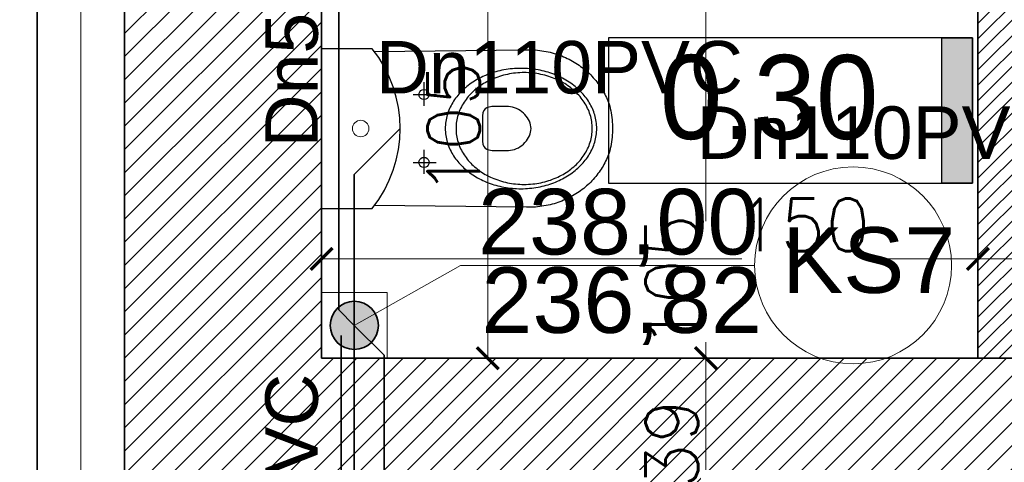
# Model space of a CAD drawing. Header units: millimetres. Extents: x -740 to 33545, y 5178 to 22494.
# Tile 104 of 250: x 8863 to 9088, y 10810 to 10911. Entities that reach past the tile are written whole.
import ezdxf

# ---------------------------------------------------------------- set-up
doc = ezdxf.new("R2010")
doc.units = ezdxf.units.MM
doc.header["$MEASUREMENT"] = 0
doc.layers.get('Defpoints').update_dxf_attribs({"color": 252})
for name, color, linetype, lineweight in [('_IS_EKO_KS_opis', 7, 'Continuous', 15), ('_IS_EKO_KS_Opis_piony', 7, 'Continuous', 15), ('_IS_EKO_KS_podposadzkowa', 86, 'Continuous', 35), ('_IS_EKO_KS_prow_w_bruzdach', 16, 'Continuous', 35), ('_IS_EKO_KS_prow_w_posadzce', 34, 'Continuous', 35), ('_IS_EKO_opis', 7, 'Continuous', 18), ('A_istniejÄ…ce Ĺ›ciany', 252, 'Continuous', 35), ('A_izolacja', 252, 'Continuous', 9), ('l.wypeĹ‚nien', 252, 'Continuous', 5), ('wymiarowanie', 252, 'Continuous', 9)]:
    doc.layers.add(name, color=color, linetype=linetype, lineweight=lineweight)
for name, color, linetype in [('tabelki opis', 252, 'Continuous'), ('WYPOSARZENIE', 252, 'Continuous'), ('WYPOSAĹ»ENIE', 252, 'Continuous')]:
    doc.layers.add(name, color=color, linetype=linetype)
doc.styles.add('Arial_1', font='arial.ttf')
doc.styles.add('styl2', font='simplex.shx')
doc.styles.add('TEKST WYMIAROWY', font='romans.shx', dxfattribs={"width": 0.6})
doc.linetypes.add('BATTING', pattern='A,0.00254,-2.54,[134,ltypeshp.shx,S=2.54,R=0,X=-2.54,Y=0],-5.08,[134,ltypeshp.shx,S=2.54,R=180,X=2.54,Y=0],-2.54', length=10.16254)
doc.dimstyles.new('Skala 1-50', dxfattribs={"dimtxt": 12, "dimasz": 5, "dimexe": 1, "dimexo": 1, "dimgap": 1.5, "dimtad": 1, "dimdec": 1, "dimrnd": 0.5, "dimtxsty": 'styl2', "dimblk": 'ARCHTICK', "dimcen": 5, "dimadec": 0, "dimazin": 0, "dimtfac": 1, "dimtdec": 1, "dimtmove": 1, "dimatfit": 3, "dimldrblk": 'ARCHTICK', "dimfxl": 0, "dimlwd": -1, "dimlwe": -1, "dimarcsym": 0})

# ---------------------------------------------------------------- blocks, each defined once
blk = doc.blocks.new('_ArchTick')
at = {"color": 0, "linetype": 'ByBlock', "const_width": 0.15}
blk.add_lwpolyline([(-0.5, -0.5), (0.5, 0.5)], dxfattribs=at)
blk = doc.blocks.new('*D1293')
at = {"layer": 'Defpoints', "color": 0}
for p in [(9005.94, 10833.52), (9020.04, 10833.52), (9005.05, 10794.52)]:
    blk.add_point(p, dxfattribs=at)
at = {"layer": 'wymiarowanie', "color": 0}
for p, q in [((9015.04, 10833.52), (9021.04, 10833.52)), ((9020.04, 10794.52), (9020.04, 10833.52)), ((9015.04, 10794.52), (9021.04, 10794.52))]:
    blk.add_line(p, q, dxfattribs=at)
at = {"layer": 'wymiarowanie', "color": 0, "xscale": 5, "yscale": 5, "zscale": 5}
for p, rotation in [((9020.04, 10833.52), 90), ((9020.04, 10794.52), 270)]:
    blk.add_blockref('_ArchTick', p, dxfattribs=dict(at, rotation=rotation))
at = {"layer": 'wymiarowanie', "color": 0, "insert": (9012.24, 10814.02), "char_height": 12, "attachment_point": 5, "rotation": 90, "style": 'styl2'}
blk.add_mtext('39', dxfattribs=at)
blk = doc.blocks.new('*D2067')
at = {"layer": 'Defpoints', "color": 0}
for p in [(8618.8, 11092.05), (8873.23, 11092.05), (8872.54, 10684.04)]:
    blk.add_point(p, dxfattribs=at)
at = {"layer": 'wymiarowanie', "color": 0}
for p, q in [((8623.8, 11092.05), (8617.8, 11092.05)), ((8618.8, 10684.04), (8618.8, 11092.05)), ((8623.8, 10684.04), (8617.8, 10684.04))]:
    blk.add_line(p, q, dxfattribs=at)
at = {"layer": 'wymiarowanie', "color": 0, "xscale": 5, "yscale": 5, "zscale": 5}
for p, rotation in [((8618.8, 11092.05), 90), ((8618.8, 10684.04), 270)]:
    blk.add_blockref('_ArchTick', p, dxfattribs=dict(at, rotation=rotation))
at = {"layer": 'wymiarowanie', "color": 0, "insert": (8611, 10888.05), "char_height": 12, "attachment_point": 5, "rotation": 90, "style": 'styl2'}
blk.add_mtext('408', dxfattribs=at)
blk = doc.blocks.new('*D2267')
at = {"layer": 'Defpoints', "color": 0}
for p in [(9002.4, 10938.52), (8998.07, 10833.52), (9020.04, 10833.52)]:
    blk.add_point(p, dxfattribs=at)
at = {"layer": 'wymiarowanie', "color": 0}
for p, q in [((9015.04, 10938.52), (9021.04, 10938.52)), ((9020.04, 10938.52), (9020.04, 10864.84)), ((9020.04, 10833.52), (9020.04, 10837.21)), ((9015.04, 10833.52), (9021.04, 10833.52))]:
    blk.add_line(p, q, dxfattribs=at)
at = {"layer": 'wymiarowanie', "color": 0, "xscale": 5, "yscale": 5, "zscale": 5}
for p, rotation in [((9020.04, 10938.52), 90), ((9020.04, 10833.52), 270)]:
    blk.add_blockref('_ArchTick', p, dxfattribs=dict(at, rotation=rotation))
at = {"layer": 'wymiarowanie', "color": 0, "insert": (9012.24, 10851.03), "char_height": 12, "attachment_point": 5, "rotation": 90, "style": 'styl2'}
blk.add_mtext('105', dxfattribs=at)
blk = doc.blocks.new('*D2273')
at = {"layer": 'Defpoints', "color": 0}
for p in [(9082.19, 10869.69), (9094.19, 10869.69), (9082.19, 10856.21)]:
    blk.add_point(p, dxfattribs=at)
at = {"layer": 'wymiarowanie', "color": 0}
for p, q in [((9082.19, 10861.21), (9082.19, 10855.21)), ((9094.19, 10861.21), (9094.19, 10855.21)), ((9094.19, 10856.21), (9082.19, 10856.21)), ((9094.19, 10856.21), (9123.82, 10856.21))]:
    blk.add_line(p, q, dxfattribs=at)
at = {"layer": 'wymiarowanie', "color": 0, "xscale": 5, "yscale": 5, "zscale": 5, "rotation": 180}
blk.add_blockref('_ArchTick', (9082.19, 10856.21), dxfattribs=at)
at = {"layer": 'wymiarowanie', "color": 0, "xscale": 5, "yscale": 5, "zscale": 5}
blk.add_blockref('_ArchTick', (9094.19, 10856.21), dxfattribs=at)
at = {"layer": 'wymiarowanie', "color": 0, "insert": (9114.56, 10863.86), "char_height": 12, "attachment_point": 5, "style": 'styl2'}
blk.add_mtext('12', dxfattribs=at)
blk = doc.blocks.new('*D2274')
at = {"layer": 'Defpoints', "color": 0}
for p in [(9082.19, 10869.69), (8932.19, 10864.64), (8932.19, 10856.21)]:
    blk.add_point(p, dxfattribs=at)
at = {"layer": 'wymiarowanie', "color": 0}
for p, q in [((8932.19, 10861.21), (8932.19, 10855.21)), ((9082.19, 10861.21), (9082.19, 10855.21)), ((8932.19, 10856.21), (9028.26, 10856.21)), ((9082.19, 10856.21), (9056.1, 10856.21))]:
    blk.add_line(p, q, dxfattribs=at)
at = {"layer": 'wymiarowanie', "color": 0, "xscale": 5, "yscale": 5, "zscale": 5, "rotation": 180}
blk.add_blockref('_ArchTick', (8932.19, 10856.21), dxfattribs=at)
at = {"layer": 'wymiarowanie', "color": 0, "xscale": 5, "yscale": 5, "zscale": 5}
blk.add_blockref('_ArchTick', (9082.19, 10856.21), dxfattribs=at)
at = {"layer": 'wymiarowanie', "color": 0, "insert": (9042.18, 10864.01), "char_height": 12, "attachment_point": 5, "style": 'styl2'}
blk.add_mtext('150', dxfattribs=at)
blk = doc.blocks.new('*D2702')
at = {"layer": 'Defpoints', "color": 0}
for p in [(8948.25, 10938.52), (8955.68, 10833.52), (8970.2, 10833.52)]:
    blk.add_point(p, dxfattribs=at)
at = {"layer": 'wymiarowanie', "color": 0}
for p, q in [((8965.2, 10938.52), (8971.2, 10938.52)), ((8970.2, 10938.52), (8970.2, 10833.52)), ((8965.2, 10833.52), (8971.2, 10833.52))]:
    blk.add_line(p, q, dxfattribs=at)
at = {"layer": 'wymiarowanie', "color": 0, "xscale": 5, "yscale": 5, "zscale": 5}
for p, rotation in [((8970.2, 10938.52), 90), ((8970.2, 10833.52), 270)]:
    blk.add_blockref('_ArchTick', p, dxfattribs=dict(at, rotation=rotation))
at = {"layer": 'wymiarowanie', "color": 0, "insert": (8962.4, 10886.02), "char_height": 12, "attachment_point": 5, "rotation": 90, "style": 'styl2'}
blk.add_mtext('105', dxfattribs=at)

msp = doc.modelspace()

# ---------------------------------------------------------------- hatches: boundary and pattern name
at = {"layer": '_IS_EKO_KS_prow_w_bruzdach'}
msp.add_hatch(color=256, dxfattribs=at).paths.add_polyline_path([(8945.19, 10841.02, 1), (8934.19, 10841.02, 1)])
at = {"layer": 'l.wypeĹ‚nien'}
h = msp.add_hatch(dxfattribs=at)
h.set_pattern_fill('ANSI31', color=256, scale=30, style=0)
edge = h.paths.add_edge_path()
edge.add_line((8932.19, 10920.7), (8932.19, 10978.67))
edge.add_line((8932.19, 10978.67), (8932.19, 11023.17))
edge.add_line((8932.19, 11023.17), (8932.19, 11086.55))
edge.add_line((8932.19, 11086.55), (8932.19, 11090.05))
edge.add_line((8932.19, 11090.05), (8887.19, 11090.05))
edge.add_line((8887.19, 11090.05), (8887.19, 10920.7))
edge.add_line((8887.19, 10920.7), (8932.19, 10920.7))
h.paths.add_polyline_path([(9644.52, 11095.63), (9645.19, 11095.63), (9645.19, 11322.32), (9879.19, 11322.32), (9879.19, 11234.32), (9924.19, 11234.32), (9924.19, 11368.7), (9592.09, 11368.7), (9506.19, 11368.7), (9506.19, 11323.52), (9604.19, 11323.52), (9604.19, 11095.63)])
h.paths.add_polyline_path([(8887.19, 10686.04), (8932.19, 10686.04), (8932.19, 10794.52), (9246.19, 10794.52), (9246.19, 10833.52), (9259.19, 10833.52), (9259.19, 10907.02), (9235.19, 10907.02), (9235.19, 10833.52), (8932.19, 10833.52), (8932.19, 10920.7), (8887.19, 10920.7)])
h.paths.add_polyline_path([(8975.77, 11323.52), (9235.19, 11323.52), (9259.19, 11323.52), (9360.94, 11323.52), (9360.94, 11368.7), (8975.77, 11368.7)])
h.paths.add_polyline_path([(8887.19, 11368.7), (8887.19, 11236.3), (8907.93, 11236.3), (8932.19, 11236.3), (8932.19, 11323.52), (8975.77, 11323.52), (8975.77, 11368.7)])
h.paths.add_polyline_path([(9604.19, 11095.63), (9644.52, 11095.63), (9644.52, 11090.06), (9645.19, 11090.06), (9645.19, 11005.43), (9612.19, 11005.43), (9612.19, 11018.43), (9604.19, 11018.43)])
h.paths.add_polyline_path([(9924.19, 11095.63), (9924.19, 11158.89), (9879.19, 11158.89), (9879.19, 11095.63)])
h.paths.add_polyline_path([(9246.19, 10833.52), (9246.19, 10794.52), (9266.19, 10794.52), (9266.19, 10833.52)])
h.paths.add_polyline_path([(9879.19, 11078.49), (9924.19, 11078.59), (9924.19, 11095.63), (9879.19, 11095.63)])
h.paths.add_polyline_path([(9259.19, 10907.02), (9259.19, 10927.02), (9250.18, 10927.02), (9235.19, 10927.02), (9235.19, 10907.02)])
h.paths.add_polyline_path([(9235.19, 11072.32), (9235.19, 11052.32), (9259.19, 11052.32), (9259.19, 11072.32)])
h.paths.add_polyline_path([(9235.19, 11029.02), (9250.18, 11029.02), (9259.19, 11029.02), (9259.19, 11035.15), (9259.19, 11049.02), (9235.19, 11049.02)])
h.paths.add_polyline_path([(9235.19, 11323.52), (9235.19, 11303.52), (9259.19, 11303.52), (9259.19, 11323.52)])
h.paths.add_polyline_path([(9235.19, 11186.92), (9259.19, 11186.92), (9259.19, 11186.92), (9259.19, 11191.52), (9259.19, 11199.52), (9259.19, 11199.52), (9235.19, 11199.52), (9235.19, 11191.52)])
h.paths.add_polyline_path([(9235.19, 11174.32), (9247.19, 11174.32), (9259.19, 11174.32), (9259.19, 11174.32), (9259.19, 11186.92), (9259.19, 11186.92), (9235.19, 11186.92), (9235.19, 11174.32)])
h.paths.add_polyline_path([(9259.19, 11049.02), (9259.19, 11051.92), (9259.19, 11052.32), (9235.19, 11052.32), (9235.19, 11049.02), (9259.19, 11049.02)])
h = msp.add_hatch(dxfattribs=at)
h.set_pattern_fill('ANSI31', color=256, scale=20, style=0)
h.paths.add_polyline_path([(9094.19, 10833.52), (9094.19, 11054.32), (9235.19, 11054.32), (9235.19, 11066.32), (9077.19, 11066.32), (9077.19, 11054.32), (9082.19, 11054.32), (9082.19, 10946.52), (9077.19, 10946.52), (9077.19, 10938.52), (9082.19, 10938.52), (9082.19, 10833.52), (9094.19, 10833.52)])
h.paths.add_polyline_path([(9384.19, 10958.52), (9451.64, 10958.52), (9451.64, 10966.52), (9392.19, 10966.52), (9392.19, 11081.52), (9604.19, 11081.52), (9604.19, 11089.52), (9392.19, 11089.52), (9392.19, 11094.52), (9384.19, 11094.52)])
h.paths.add_polyline_path([(9612.19, 11005.43), (9645.19, 11005.43), (9645.19, 10990.32), (9645.19, 10978.32), (9645.19, 10951.32), (9604.19, 10951.32), (9604.19, 10958.52), (9543.64, 10958.52), (9543.64, 10966.52), (9604.19, 10966.52), (9604.19, 11018.43), (9612.19, 11018.43)])
h.paths.add_polyline_path([(8932.19, 11054.32), (8975.19, 11054.32), (8975.19, 11066.32), (8932.19, 11066.32)])
h.paths.add_polyline_path([(8932.19, 10938.52), (8985.19, 10938.52), (8985.19, 10946.52), (8932.19, 10946.52)])
at = {"layer": 'tabelki opis'}
msp.add_hatch(color=256, dxfattribs=at).paths.add_polyline_path([(9080.94, 10873.51), (9080.94, 10906.78), (9073.97, 10906.78), (9073.97, 10873.51)])

# ---------------------------------------------------------------- linework, layer by layer
at = {"layer": '_IS_EKO_KS_opis', "ltscale": 0.5}
for p, q in [((8963.97, 10854.74), (8939.69, 10841.02)), ((9031.16, 10854.74), (8963.97, 10854.74))]:
    msp.add_line(p, q, dxfattribs=at)
at = {"layer": '_IS_EKO_KS_Opis_piony'}
msp.add_circle((9053.66, 10854.74), 22.5, dxfattribs=at)
at = {"layer": '_IS_EKO_KS_podposadzkowa', "ltscale": 10}
msp.add_line((8939.67, 10841.02), (8939.67, 10776.02), dxfattribs=at)
at = {"layer": '_IS_EKO_KS_prow_w_bruzdach'}
for p, q in [((8936.12, 10844.56), (8936.12, 10997.02)), ((8939.67, 10841.02), (8936.12, 10844.56)), ((8936.65, 10566.7), (8936.65, 10838.7))]:
    msp.add_line(p, q, dxfattribs=at)
at = {"layer": '_IS_EKO_KS_prow_w_bruzdach', "color": 251, "lineweight": 15}
msp.add_lwpolyline([(8932.19, 10833.52), (8947.19, 10833.52), (8947.19, 10848.52), (8932.19, 10848.52)], close=True, dxfattribs=at)
at = {"layer": '_IS_EKO_KS_prow_w_bruzdach'}
msp.add_circle((8939.69, 10841.02), 5.5, dxfattribs=at)
at = {"layer": '_IS_EKO_KS_prow_w_posadzce', "ltscale": 0.5}
for p, q in [((8950.19, 10886.02), (8939.69, 10875.52)), ((8939.69, 10875.52), (8939.69, 10841.02)), ((8946.53, 10834.18), (8939.69, 10841.02)), ((8946.53, 10834.18), (8946.53, 10791.52))]:
    msp.add_line(p, q, dxfattribs=at)
at = {"layer": 'A_istniejÄ…ce Ĺ›ciany'}
for points in [[(8887.19, 11090.05), (8887.19, 10686.04)], [(8932.19, 10833.52), (8932.19, 11090.05)], [(9082.19, 10833.52), (9082.19, 10938.52)], [(9235.19, 10833.52), (8932.19, 10833.52)]]:
    msp.add_lwpolyline(points, dxfattribs=at)
at = {"layer": 'A_izolacja', "lineweight": 35}
msp.add_lwpolyline([(8867.19, 11092.05), (8867.19, 10684.04)], dxfattribs=at)
at = {"layer": 'A_izolacja', "linetype": 'BATTING', "ltscale": 0.1}
msp.add_lwpolyline([(8877.19, 11090.05), (8877.19, 10684.04)], dxfattribs=at)
at = {"layer": 'tabelki opis'}
msp.add_lwpolyline([(9080.94, 10906.78), (8997.78, 10906.78), (8997.78, 10873.51), (9080.94, 10873.51), (9080.94, 10906.78)], dxfattribs=at)
msp.add_lwpolyline([(9080.94, 10873.51), (9073.97, 10873.51), (9073.97, 10906.78), (9080.94, 10906.78)], close=True, dxfattribs=at)
at = {"layer": 'wymiarowanie'}
msp.add_circle((8941.15, 10886.02), 1.88, dxfattribs=at)
at = {"layer": 'WYPOSARZENIE'}
msp.add_lwpolyline([(8932.19, 10904.27), (8932.19, 10867.77), (8943.8, 10867.77, 0.349919), (8943.8, 10904.27), (8932.19, 10904.27)], format="xyb", dxfattribs=at)
at = {"layer": 'WYPOSAĹ»ENIE'}
for points in [[(8944.3, 10903.63), (8979.07, 10904.03), (8979.58, 10904.03), (8980.09, 10904.02), (8980.59, 10904), (8981.09, 10903.97), (8981.58, 10903.92), (8982.07, 10903.87), (8982.55, 10903.8), (8983.03, 10903.73), (8983.51, 10903.64), (8983.97, 10903.55), (8984.44, 10903.44), (8984.89, 10903.32), (8985.35, 10903.2), (8985.79, 10903.06), (8986.24, 10902.92), (8986.67, 10902.76), (8987.1, 10902.6), (8987.52, 10902.42), (8987.94, 10902.24), (8988.35, 10902.05), (8988.76, 10901.85), (8989.16, 10901.65), (8989.55, 10901.43), (8989.93, 10901.21), (8990.31, 10900.97), (8990.68, 10900.74), (8991.05, 10900.49), (8991.41, 10900.23), (8991.76, 10899.97), (8992.1, 10899.7), (8992.44, 10899.43), (8992.76, 10899.15), (8993.09, 10898.86), (8993.4, 10898.56), (8993.7, 10898.26), (8994, 10897.96), (8994.29, 10897.64), (8994.57, 10897.32), (8994.85, 10897), (8995.11, 10896.67), (8995.37, 10896.34), (8995.62, 10896), (8995.86, 10895.65), (8996.09, 10895.3), (8996.31, 10894.95), (8996.53, 10894.59), (8996.73, 10894.22), (8996.92, 10893.86), (8997.11, 10893.49), (8997.29, 10893.11), (8997.46, 10892.73), (8997.61, 10892.35), (8997.76, 10891.97), (8997.9, 10891.58), (8997.9, 10891.58), (8998.05, 10891.1), (8998.18, 10890.61), (8998.3, 10890.1), (8998.4, 10889.58), (8998.48, 10889.06), (8998.55, 10888.53), (8998.6, 10888.01), (8998.64, 10887.49), (8998.67, 10886.99), (8998.68, 10886.49), (8998.69, 10886.02), (8998.69, 10886.02), (8998.68, 10885.54), (8998.67, 10885.05), (8998.64, 10884.54), (8998.6, 10884.03), (8998.55, 10883.5), (8998.48, 10882.98), (8998.4, 10882.46), (8998.3, 10881.94), (8998.18, 10881.43), (8998.05, 10880.94), (8997.9, 10880.46), (8997.76, 10880.07), (8997.61, 10879.69), (8997.45, 10879.3), (8997.29, 10878.93), (8997.11, 10878.55), (8996.92, 10878.18), (8996.73, 10877.81), (8996.52, 10877.45), (8996.31, 10877.09), (8996.09, 10876.74), (8995.86, 10876.39), (8995.62, 10876.04), (8995.37, 10875.7), (8995.11, 10875.37), (8994.85, 10875.04), (8994.57, 10874.71), (8994.29, 10874.39), (8994, 10874.08), (8993.7, 10873.77), (8993.4, 10873.47), (8993.08, 10873.18), (8992.76, 10872.89), (8992.43, 10872.61), (8992.1, 10872.33), (8991.75, 10872.07), (8991.4, 10871.8), (8991.05, 10871.55), (8990.68, 10871.3), (8990.31, 10871.06), (8989.93, 10870.83), (8989.54, 10870.61), (8989.15, 10870.39), (8988.75, 10870.19), (8988.35, 10869.99), (8987.94, 10869.8), (8987.52, 10869.62), (8987.1, 10869.44), (8986.67, 10869.28), (8986.23, 10869.12), (8985.79, 10868.98), (8985.34, 10868.84), (8984.89, 10868.72), (8984.43, 10868.6), (8983.97, 10868.49), (8983.5, 10868.4), (8983.03, 10868.31), (8982.55, 10868.24), (8982.07, 10868.17), (8981.58, 10868.12), (8981.08, 10868.07), (8980.59, 10868.04), (8980.08, 10868.02), (8979.58, 10868.01), (8979.07, 10868.02), (8979.07, 10868.02), (8944.3, 10868.41)], [(8955.63, 10891.18), (8955.63, 10896.63)], [(8953.11, 10893.79), (8958.43, 10893.78)], [(8955.62, 10875.68), (8955.62, 10881.13)], [(8953.11, 10878.28), (8958.43, 10878.28)]]:
    msp.add_lwpolyline(points, dxfattribs=at)
for points in [[(8960.47, 10886.02), (8960.48, 10885.62), (8960.5, 10885.23), (8960.54, 10884.84), (8960.58, 10884.45), (8960.65, 10884.06), (8960.72, 10883.68), (8960.81, 10883.3), (8960.91, 10882.93), (8961.03, 10882.56), (8961.16, 10882.19), (8961.3, 10881.83), (8961.45, 10881.47), (8961.61, 10881.11), (8961.79, 10880.76), (8961.98, 10880.42), (8962.18, 10880.08), (8962.39, 10879.74), (8962.61, 10879.41), (8962.84, 10879.09), (8963.08, 10878.77), (8963.34, 10878.46), (8963.6, 10878.15), (8963.87, 10877.85), (8964.16, 10877.55), (8964.45, 10877.26), (8964.75, 10876.98), (8965.06, 10876.7), (8965.39, 10876.44), (8965.72, 10876.17), (8966.05, 10875.92), (8966.4, 10875.67), (8966.76, 10875.43), (8967.12, 10875.2), (8967.49, 10874.97), (8967.87, 10874.75), (8968.26, 10874.54), (8968.65, 10874.34), (8969.05, 10874.15), (8969.46, 10873.96), (8969.88, 10873.79), (8970.3, 10873.62), (8970.73, 10873.46), (8971.16, 10873.31), (8971.6, 10873.17), (8972.05, 10873.04), (8972.5, 10872.92), (8972.95, 10872.81), (8973.42, 10872.71), (8973.88, 10872.62), (8974.36, 10872.54), (8974.83, 10872.47), (8975.31, 10872.41), (8975.8, 10872.36), (8976.29, 10872.32), (8976.78, 10872.29), (8977.28, 10872.27), (8977.78, 10872.27), (8977.78, 10872.27), (8978.28, 10872.27), (8978.77, 10872.29), (8979.27, 10872.32), (8979.75, 10872.36), (8980.24, 10872.41), (8980.72, 10872.47), (8981.2, 10872.54), (8981.67, 10872.62), (8982.14, 10872.71), (8982.6, 10872.81), (8983.05, 10872.92), (8983.51, 10873.04), (8983.95, 10873.17), (8984.39, 10873.31), (8984.83, 10873.46), (8985.25, 10873.62), (8985.68, 10873.79), (8986.09, 10873.96), (8986.5, 10874.15), (8986.9, 10874.34), (8987.29, 10874.54), (8987.68, 10874.75), (8988.06, 10874.97), (8988.43, 10875.19), (8988.8, 10875.43), (8989.15, 10875.67), (8989.5, 10875.92), (8989.84, 10876.17), (8990.17, 10876.43), (8990.49, 10876.7), (8990.8, 10876.98), (8991.1, 10877.26), (8991.4, 10877.55), (8991.68, 10877.85), (8991.95, 10878.15), (8992.22, 10878.45), (8992.47, 10878.77), (8992.71, 10879.09), (8992.95, 10879.41), (8993.17, 10879.74), (8993.38, 10880.08), (8993.58, 10880.42), (8993.76, 10880.76), (8993.94, 10881.11), (8994.1, 10881.47), (8994.26, 10881.82), (8994.4, 10882.19), (8994.52, 10882.55), (8994.64, 10882.93), (8994.74, 10883.3), (8994.83, 10883.68), (8994.91, 10884.06), (8994.97, 10884.45), (8995.02, 10884.84), (8995.05, 10885.23), (8995.07, 10885.62), (8995.08, 10886.02), (8995.08, 10886.02), (8995.07, 10886.42), (8995.05, 10886.81), (8995.02, 10887.2), (8994.97, 10887.59), (8994.91, 10887.98), (8994.83, 10888.36), (8994.74, 10888.74), (8994.64, 10889.11), (8994.52, 10889.48), (8994.4, 10889.85), (8994.26, 10890.21), (8994.1, 10890.57), (8993.94, 10890.93), (8993.76, 10891.28), (8993.58, 10891.62), (8993.38, 10891.96), (8993.17, 10892.3), (8992.95, 10892.63), (8992.71, 10892.95), (8992.47, 10893.27), (8992.22, 10893.58), (8991.95, 10893.89), (8991.68, 10894.19), (8991.4, 10894.49), (8991.1, 10894.78), (8990.8, 10895.06), (8990.49, 10895.34), (8990.17, 10895.61), (8989.84, 10895.87), (8989.5, 10896.12), (8989.15, 10896.37), (8988.8, 10896.61), (8988.43, 10896.84), (8988.06, 10897.07), (8987.68, 10897.29), (8987.3, 10897.5), (8986.9, 10897.7), (8986.5, 10897.89), (8986.09, 10898.08), (8985.68, 10898.25), (8985.26, 10898.42), (8984.83, 10898.58), (8984.39, 10898.73), (8983.95, 10898.87), (8983.51, 10899), (8983.06, 10899.12), (8982.6, 10899.23), (8982.14, 10899.33), (8981.67, 10899.42), (8981.2, 10899.5), (8980.72, 10899.57), (8980.24, 10899.63), (8979.76, 10899.68), (8979.27, 10899.72), (8978.77, 10899.75), (8978.28, 10899.77), (8977.78, 10899.77), (8977.78, 10899.77), (8977.28, 10899.77), (8976.78, 10899.75), (8976.29, 10899.72), (8975.8, 10899.68), (8975.31, 10899.63), (8974.83, 10899.57), (8974.36, 10899.5), (8973.89, 10899.42), (8973.42, 10899.33), (8972.96, 10899.23), (8972.5, 10899.12), (8972.05, 10899), (8971.6, 10898.87), (8971.16, 10898.73), (8970.73, 10898.58), (8970.3, 10898.42), (8969.88, 10898.25), (8969.46, 10898.08), (8969.06, 10897.89), (8968.65, 10897.7), (8968.26, 10897.5), (8967.87, 10897.29), (8967.49, 10897.07), (8967.12, 10896.85), (8966.76, 10896.61), (8966.4, 10896.37), (8966.06, 10896.12), (8965.72, 10895.87), (8965.39, 10895.61), (8965.07, 10895.34), (8964.75, 10895.06), (8964.45, 10894.78), (8964.16, 10894.49), (8963.87, 10894.2), (8963.6, 10893.89), (8963.34, 10893.59), (8963.08, 10893.27), (8962.84, 10892.95), (8962.61, 10892.63), (8962.39, 10892.3), (8962.18, 10891.96), (8961.98, 10891.62), (8961.79, 10891.28), (8961.61, 10890.93), (8961.45, 10890.58), (8961.3, 10890.22), (8961.16, 10889.85), (8961.03, 10889.49), (8960.92, 10889.12), (8960.81, 10888.74), (8960.72, 10888.36), (8960.65, 10887.98), (8960.59, 10887.59), (8960.54, 10887.21), (8960.5, 10886.81), (8960.48, 10886.42), (8960.47, 10886.02)], [(8962.93, 10886.02), (8962.94, 10885.62), (8962.96, 10885.22), (8963, 10884.82), (8963.05, 10884.42), (8963.12, 10884.03), (8963.2, 10883.65), (8963.3, 10883.26), (8963.41, 10882.88), (8963.53, 10882.51), (8963.67, 10882.14), (8963.82, 10881.77), (8963.98, 10881.41), (8964.16, 10881.06), (8964.35, 10880.71), (8964.55, 10880.36), (8964.76, 10880.03), (8964.99, 10879.69), (8965.22, 10879.37), (8965.47, 10879.05), (8965.73, 10878.73), (8966, 10878.43), (8966.28, 10878.13), (8966.57, 10877.83), (8966.87, 10877.55), (8967.18, 10877.27), (8967.5, 10877), (8967.83, 10876.73), (8968.17, 10876.48), (8968.52, 10876.23), (8968.88, 10875.99), (8969.24, 10875.76), (8969.62, 10875.54), (8970, 10875.33), (8970.39, 10875.13), (8970.79, 10874.93), (8971.19, 10874.75), (8971.6, 10874.58), (8972.02, 10874.41), (8972.45, 10874.26), (8972.88, 10874.11), (8973.32, 10873.98), (8973.77, 10873.85), (8974.22, 10873.74), (8974.67, 10873.64), (8975.13, 10873.55), (8975.6, 10873.47), (8976.07, 10873.4), (8976.55, 10873.35), (8977.03, 10873.31), (8977.52, 10873.27), (8978, 10873.26), (8978.5, 10873.25), (8978.5, 10873.25), (8978.99, 10873.26), (8979.48, 10873.27), (8979.96, 10873.31), (8980.45, 10873.35), (8980.92, 10873.4), (8981.39, 10873.47), (8981.86, 10873.55), (8982.32, 10873.64), (8982.78, 10873.74), (8983.23, 10873.85), (8983.67, 10873.98), (8984.11, 10874.11), (8984.55, 10874.25), (8984.97, 10874.41), (8985.39, 10874.57), (8985.8, 10874.75), (8986.21, 10874.93), (8986.61, 10875.13), (8987, 10875.33), (8987.38, 10875.54), (8987.75, 10875.76), (8988.12, 10875.99), (8988.48, 10876.23), (8988.83, 10876.48), (8989.17, 10876.73), (8989.5, 10877), (8989.82, 10877.27), (8990.13, 10877.55), (8990.43, 10877.83), (8990.72, 10878.12), (8991, 10878.42), (8991.27, 10878.73), (8991.53, 10879.04), (8991.77, 10879.37), (8992.01, 10879.69), (8992.24, 10880.02), (8992.45, 10880.36), (8992.65, 10880.71), (8992.84, 10881.06), (8993.01, 10881.41), (8993.18, 10881.77), (8993.33, 10882.14), (8993.46, 10882.51), (8993.59, 10882.88), (8993.7, 10883.26), (8993.79, 10883.64), (8993.87, 10884.03), (8993.94, 10884.42), (8993.99, 10884.82), (8994.03, 10885.21), (8994.06, 10885.61), (8994.06, 10886.02), (8994.06, 10886.02), (8994.06, 10886.42), (8994.03, 10886.82), (8994, 10887.22), (8993.94, 10887.62), (8993.87, 10888.01), (8993.79, 10888.4), (8993.7, 10888.78), (8993.59, 10889.16), (8993.46, 10889.53), (8993.33, 10889.9), (8993.18, 10890.27), (8993.01, 10890.63), (8992.84, 10890.98), (8992.65, 10891.33), (8992.45, 10891.68), (8992.24, 10892.01), (8992.01, 10892.35), (8991.78, 10892.67), (8991.53, 10892.99), (8991.27, 10893.31), (8991, 10893.61), (8990.72, 10893.91), (8990.43, 10894.21), (8990.13, 10894.49), (8989.82, 10894.77), (8989.5, 10895.04), (8989.17, 10895.31), (8988.83, 10895.56), (8988.48, 10895.81), (8988.12, 10896.05), (8987.76, 10896.28), (8987.38, 10896.5), (8987, 10896.71), (8986.61, 10896.91), (8986.21, 10897.11), (8985.81, 10897.29), (8985.39, 10897.47), (8984.97, 10897.63), (8984.55, 10897.79), (8984.12, 10897.93), (8983.68, 10898.06), (8983.23, 10898.19), (8982.78, 10898.3), (8982.32, 10898.4), (8981.86, 10898.49), (8981.4, 10898.57), (8980.92, 10898.64), (8980.45, 10898.69), (8979.97, 10898.74), (8979.48, 10898.77), (8978.99, 10898.79), (8978.5, 10898.79), (8978.5, 10898.79), (8978.01, 10898.79), (8977.52, 10898.77), (8977.03, 10898.74), (8976.55, 10898.69), (8976.08, 10898.64), (8975.6, 10898.57), (8975.14, 10898.49), (8974.67, 10898.4), (8974.22, 10898.3), (8973.77, 10898.19), (8973.32, 10898.06), (8972.88, 10897.93), (8972.45, 10897.79), (8972.02, 10897.63), (8971.6, 10897.47), (8971.19, 10897.29), (8970.79, 10897.11), (8970.39, 10896.91), (8970, 10896.71), (8969.62, 10896.5), (8969.24, 10896.28), (8968.88, 10896.05), (8968.52, 10895.81), (8968.17, 10895.56), (8967.83, 10895.31), (8967.5, 10895.04), (8967.18, 10894.77), (8966.87, 10894.5), (8966.57, 10894.21), (8966.28, 10893.92), (8966, 10893.62), (8965.73, 10893.31), (8965.47, 10893), (8965.22, 10892.68), (8964.99, 10892.35), (8964.76, 10892.02), (8964.55, 10891.68), (8964.35, 10891.33), (8964.16, 10890.98), (8963.98, 10890.63), (8963.82, 10890.27), (8963.67, 10889.9), (8963.53, 10889.53), (8963.41, 10889.16), (8963.3, 10888.78), (8963.2, 10888.4), (8963.12, 10888.01), (8963.06, 10887.62), (8963, 10887.23), (8962.96, 10886.83), (8962.94, 10886.43), (8962.93, 10886.02)], [(8955.63, 10894.93), (8956.04, 10894.87), (8956.36, 10894.7), (8956.59, 10894.44), (8956.73, 10894.12), (8956.78, 10893.78), (8956.73, 10893.44), (8956.59, 10893.13), (8956.36, 10892.87), (8956.04, 10892.7), (8955.63, 10892.63), (8955.21, 10892.7), (8954.89, 10892.87), (8954.66, 10893.13), (8954.52, 10893.44), (8954.48, 10893.78), (8954.52, 10894.13), (8954.66, 10894.44), (8954.89, 10894.7), (8955.21, 10894.87), (8955.63, 10894.93)], [(8968.98, 10885.79), (8968.98, 10883.1), (8969.07, 10882.41), (8969.29, 10881.89), (8969.61, 10881.51), (8969.99, 10881.27), (8970.4, 10881.12), (8970.8, 10881.05), (8971.16, 10881.03), (8974.92, 10881.02), (8975.4, 10881.05), (8975.87, 10881.13), (8976.33, 10881.26), (8976.78, 10881.43), (8977.21, 10881.64), (8977.61, 10881.89), (8978, 10882.17), (8978.36, 10882.48), (8978.69, 10882.82), (8979, 10883.18), (8979.27, 10883.56), (8979.5, 10883.95), (8979.7, 10884.36), (8979.86, 10884.77), (8979.98, 10885.19), (8980.05, 10885.6), (8980.07, 10886.02), (8980.05, 10886.43), (8979.98, 10886.85), (8979.86, 10887.27), (8979.7, 10887.68), (8979.5, 10888.08), (8979.26, 10888.48), (8978.99, 10888.86), (8978.69, 10889.22), (8978.35, 10889.56), (8977.99, 10889.87), (8977.6, 10890.15), (8977.19, 10890.4), (8976.76, 10890.61), (8976.32, 10890.78), (8975.85, 10890.91), (8975.38, 10890.99), (8974.89, 10891.02), (8971.14, 10891.02), (8970.79, 10891), (8970.4, 10890.93), (8969.99, 10890.78), (8969.61, 10890.54), (8969.29, 10890.16), (8969.07, 10889.64), (8968.98, 10888.95)], [(8955.62, 10879.43), (8956.04, 10879.37), (8956.36, 10879.19), (8956.59, 10878.93), (8956.73, 10878.62), (8956.78, 10878.28), (8956.73, 10877.94), (8956.59, 10877.63), (8956.36, 10877.37), (8956.04, 10877.19), (8955.62, 10877.13), (8955.21, 10877.19), (8954.89, 10877.37), (8954.66, 10877.63), (8954.52, 10877.94), (8954.47, 10878.28), (8954.52, 10878.62), (8954.66, 10878.93), (8954.89, 10879.19), (8955.21, 10879.37), (8955.62, 10879.43)]]:
    msp.add_lwpolyline(points, close=True, dxfattribs=at)

# ---------------------------------------------------------------- texts
at = {"layer": '_IS_EKO_KS_opis', "style": 'Arial_1'}
for s, p in [('Dn50PVC', (8931.35, 10881.71)), ('Dn75PVC', (8931.35, 10755.45))]:
    msp.add_text(s, height=12, rotation=90, dxfattribs=at).set_placement(p)
for p in [(8944.63, 10894.03), (9017.89, 10879.08)]:
    msp.add_text('Dn110PVC', height=12, dxfattribs=at).set_placement(p)
at = {"layer": '_IS_EKO_KS_Opis_piony', "insert": (9037.42, 10863.45), "char_height": 15, "width": 90.8909, "attachment_point": 1, "style": 'TEKST WYMIAROWY'}
msp.add_mtext('\\fArial|b0|i0|c0|p0;\\W1;KS7', dxfattribs=at)
at = {"layer": '_IS_EKO_opis', "style": 'Arial_1'}
for s, p in [('238,00', (8967.95, 10857.23)), ('236,82', (8968.74, 10839.31))]:
    msp.add_text(s, height=15, dxfattribs=at).set_placement(p)
at = {"layer": 'tabelki opis', "insert": (9009.5, 10902.82), "char_height": 19.2, "width": 56.7, "attachment_point": 1}
msp.add_mtext('{\\fCentury Gothic|b0|i0|c238|p34;0.30}', dxfattribs=at)
at = {"layer": 'wymiarowanie', "insert": (2065.54, 10895.53), "char_height": 12, "width": 621.5287, "attachment_point": 1}
msp.add_mtext('\\pi621.52874;{\\fCentury Gothic|b0|i0|c238|p34;}\\P{\\fCentury Gothic|b0|i0|c238|p34;Daszek szklany systemowy o wym. 200 x 120 cm wykonany ze szkła }{\\fCentury Gothic|b0|i0|c238|p34;bezpiecznego 6.6.3 ESG/VSG}\\P{\\fCentury Gothic|b0|i0|c238|p34;mocowany na wspornikach w konstrukcji stalowej }\\P{\\fCentury Gothic|b0|i0|c238|p34;ocynkowancy i malowanych proszkowo w kolorze RAL 7016}', dxfattribs=at)

# ---------------------------------------------------------------- dimensions: what is measured, and where the dimension line sits
at = {"layer": 'wymiarowanie'}
for base, p1, p2, picture, middle in [((8618.8, 11092.05), (8872.54, 10684.04), (8873.23, 11092.05), '*D2067', (8611, 10888.05)), ((8970.2, 10833.52), (8948.25, 10938.52), (8955.68, 10833.52), '*D2702', (8962.4, 10886.02)), ((9020.04, 10833.52), (9005.05, 10794.52), (9005.94, 10833.52), '*D1293', (9012.24, 10814.02))]:
    dim = msp.add_linear_dim(base=base, p1=p1, p2=p2, angle=90, dimstyle='Skala 1-50', dxfattribs=at)
    dim.commit()
    dim.dimension.update_dxf_attribs({"geometry": picture, "text_midpoint": middle})
dim = msp.add_linear_dim(base=(9020.04, 10833.52), p1=(9002.4, 10938.52), p2=(8998.07, 10833.52), angle=90, dimstyle='Skala 1-50', dxfattribs=at)
dim.commit()
dim.dimension.update_dxf_attribs({"geometry": '*D2267', "text_midpoint": (9020.04, 10851.03), "dimtype": 160})
for base, p1, p2, picture, middle in [((8932.19, 10856.21), (9082.19, 10869.69), (8932.19, 10864.64), '*D2274', (9042.18, 10856.21)), ((9082.19, 10856.21), (9094.19, 10869.69), (9082.19, 10869.69), '*D2273', (9114.56, 10856.21))]:
    dim = msp.add_linear_dim(base=base, p1=p1, p2=p2, dimstyle='Skala 1-50', dxfattribs=at)
    dim.commit()
    dim.dimension.update_dxf_attribs({"geometry": picture, "text_midpoint": middle, "dimtype": 160})

doc.saveas('drawing.dxf')
